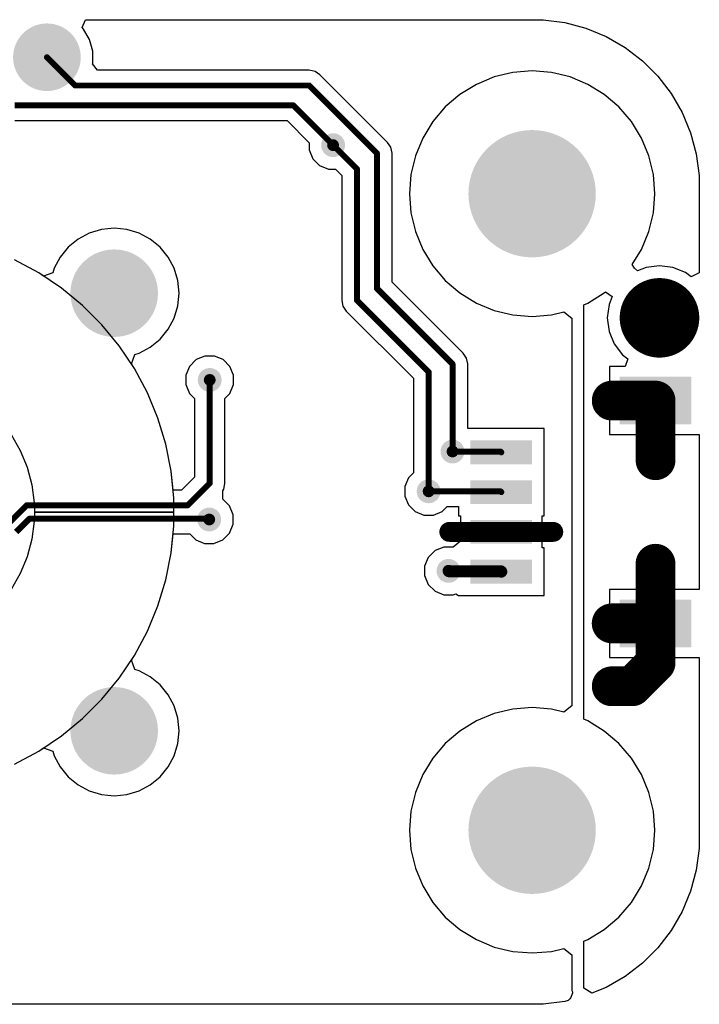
# Model space of a CAD drawing. Header units: inches. Extents: x 0.3 to 40.7, y 0.3 to 25.1.
# Tile 4 of 4: x 23.6 to 40.7, y 0.3 to 25.1. Entities that reach past the tile are written whole.
import ezdxf

# ---------------------------------------------------------------- set-up
doc = ezdxf.new("R2010")
doc.units = ezdxf.units.IN
for name, color, linetype in [('Pad Holes', 156, 'Continuous'), ('TOP', 1, 'Continuous'), ('Via Holes', 16, 'Continuous')]:
    doc.layers.add(name, color=color, linetype=linetype)

# ---------------------------------------------------------------- blocks, each defined once
blk = doc.blocks.new('F_____________1___F_________1_2149')
at = {"layer": 'TOP'}
h = blk.add_hatch(color=1, dxfattribs=at)
edge = h.paths.add_edge_path()
edge.add_arc((0, 0), 0.5, 0, 360)
for points, const_width in [([(0.5, 0, 1), (-0.5, 0, 1)], 1), ([(-0.75, 0, 1), (-0.25, 0, 1)], 0.5), ([(0.25, 0, 1), (0.75, 0, 1)], 0.5)]:
    blk.add_lwpolyline(points, format="xyb", close=True, dxfattribs=dict(at, const_width=const_width))
blk = doc.blocks.new('SM04B_SRSS_TB_LF__SN__F_________1_2151')
at = {"layer": 'TOP'}
for points in [[(-3.4, 2.838), (-2.2, 2.838), (-2.2, 1.038), (-3.4, 1.038)], [(2.2, 2.838), (3.4, 2.838), (3.4, 1.038), (2.2, 1.038)], [(-1.8, -1.162), (-1.2, -1.162), (-1.2, -2.712), (-1.8, -2.712)], [(-0.8, -1.162), (-0.2, -1.162), (-0.2, -2.712), (-0.8, -2.712)], [(0.2, -1.162), (0.8, -1.162), (0.8, -2.712), (0.2, -2.712)], [(1.2, -1.162), (1.8, -1.162), (1.8, -2.712), (1.2, -2.712)]]:
    blk.add_hatch(color=1, dxfattribs=at).paths.add_polyline_path(points)
blk = doc.blocks.new('PIN_HEADER_2_54___VERT__1_4POS_F_________1_2173')
at = {"layer": 'Pad Holes'}
h = blk.add_hatch(color=7, dxfattribs=at)
edge = h.paths.add_edge_path()
edge.add_arc((-3.81, 0), 0.5, 0, 360)
h = blk.add_hatch(color=7, dxfattribs=at)
edge = h.paths.add_edge_path()
edge.add_arc((-1.27, 0), 0.5, 0, 360)
h = blk.add_hatch(color=7, dxfattribs=at)
edge = h.paths.add_edge_path()
edge.add_arc((1.27, 0), 0.5, 0, 360)
h = blk.add_hatch(color=7, dxfattribs=at)
edge = h.paths.add_edge_path()
edge.add_arc((3.81, 0), 0.5, 0, 360)
at = {"layer": 'TOP'}
h = blk.add_hatch(color=1, dxfattribs=at)
edge = h.paths.add_edge_path()
edge.add_arc((-3.81, 0), 0.85, 0, 360)
h = blk.add_hatch(color=1, dxfattribs=at)
edge = h.paths.add_edge_path()
edge.add_arc((-1.27, 0), 0.85, 0, 360)
h = blk.add_hatch(color=1, dxfattribs=at)
edge = h.paths.add_edge_path()
edge.add_arc((1.27, 0), 0.85, 0, 360)
h = blk.add_hatch(color=1, dxfattribs=at)
edge = h.paths.add_edge_path()
edge.add_arc((3.81, 0), 0.85, 0, 360)

msp = doc.modelspace()

# ---------------------------------------------------------------- hatches: boundary and pattern name
at = {"layer": 'Pad Holes'}
h = msp.add_hatch(color=7, dxfattribs=at)
edge = h.paths.add_edge_path()
edge.add_arc((36.5, 20.68), 1.6, 0, 360)
h = msp.add_hatch(color=7, dxfattribs=at)
edge = h.paths.add_edge_path()
edge.add_arc((26, 18.18), 1.1, 0, 360)
h = msp.add_hatch(color=7, dxfattribs=at)
edge = h.paths.add_edge_path()
edge.add_arc((26, 7.18), 1.1, 0, 360)
h = msp.add_hatch(color=7, dxfattribs=at)
edge = h.paths.add_edge_path()
edge.add_arc((36.5, 4.68), 1.6, 0, 360)
at = {"layer": 'TOP'}
h = msp.add_hatch(color=1, dxfattribs=at)
edge = h.paths.add_edge_path()
edge.add_arc((31.5, 21.9), 0.3, 0, 360)
h = msp.add_hatch(color=1, dxfattribs=at)
edge = h.paths.add_edge_path()
edge.add_arc((36.5, 20.68), 1.5, 0, 360)
h = msp.add_hatch(color=1, dxfattribs=at)
edge = h.paths.add_edge_path()
edge.add_arc((26, 18.18), 1, 0, 360)
h = msp.add_hatch(color=1, dxfattribs=at)
edge = h.paths.add_edge_path()
edge.add_arc((28.4, 16), 0.3, 0, 360)
h = msp.add_hatch(color=1, dxfattribs=at)
edge = h.paths.add_edge_path()
edge.add_arc((34.5, 14.2), 0.3, 0, 360)
h = msp.add_hatch(color=1, dxfattribs=at)
edge = h.paths.add_edge_path()
edge.add_arc((33.9, 13.2), 0.3, 0, 360)
h = msp.add_hatch(color=1, dxfattribs=at)
edge = h.paths.add_edge_path()
edge.add_arc((28.387, 12.492), 0.3, 0, 360)
h = msp.add_hatch(color=1, dxfattribs=at)
edge = h.paths.add_edge_path()
edge.add_arc((34.4, 11.2), 0.3, 0, 360)
h = msp.add_hatch(color=1, dxfattribs=at)
edge = h.paths.add_edge_path()
edge.add_arc((38.5, 8.3), 0.3, 0, 360)
h = msp.add_hatch(color=1, dxfattribs=at)
edge = h.paths.add_edge_path()
edge.add_arc((26, 7.18), 1, 0, 360)
h = msp.add_hatch(color=1, dxfattribs=at)
edge = h.paths.add_edge_path()
edge.add_arc((36.5, 4.68), 1.5, 0, 360)
at = {"layer": 'Via Holes'}
h = msp.add_hatch(color=7, dxfattribs=at)
edge = h.paths.add_edge_path()
edge.add_arc((31.5, 21.9), 0.15, 0, 360)
h = msp.add_hatch(color=7, dxfattribs=at)
edge = h.paths.add_edge_path()
edge.add_arc((28.4, 16), 0.15, 0, 360)
h = msp.add_hatch(color=7, dxfattribs=at)
edge = h.paths.add_edge_path()
edge.add_arc((34.5, 14.2), 0.15, 0, 360)
h = msp.add_hatch(color=7, dxfattribs=at)
edge = h.paths.add_edge_path()
edge.add_arc((33.9, 13.2), 0.15, 0, 360)
h = msp.add_hatch(color=7, dxfattribs=at)
edge = h.paths.add_edge_path()
edge.add_arc((28.387, 12.492), 0.15, 0, 360)
h = msp.add_hatch(color=7, dxfattribs=at)
edge = h.paths.add_edge_path()
edge.add_arc((34.4, 11.2), 0.15, 0, 360)
h = msp.add_hatch(color=7, dxfattribs=at)
edge = h.paths.add_edge_path()
edge.add_arc((38.5, 8.3), 0.15, 0, 360)

# ---------------------------------------------------------------- linework, layer by layer
at = {"layer": 'TOP'}
for p, q in [((25.192, 24.854), (25.275, 25.054)), ((25.275, 25.054), (36.5, 25.054)), ((36.5, 25.054), (36.775, 25.054)), ((36.775, 25.054), (37.32, 24.982)), ((25.23, 24.816), (25.192, 24.854)), ((25.382, 24.554), (25.23, 24.816)), ((37.32, 24.982), (37.851, 24.84)), ((37.851, 24.84), (38.359, 24.63)), ((25.46, 24.261), (25.382, 24.554)), ((38.359, 24.63), (38.835, 24.355)), ((25.46, 23.959), (25.46, 24.261)), ((38.835, 24.355), (39.271, 24.02)), ((39.271, 24.02), (39.66, 23.631)), ((25.455, 23.941), (25.46, 23.959)), ((25.577, 23.782), (25.455, 23.941)), ((30.9, 23.782), (25.577, 23.782)), ((31.046, 23.753), (30.9, 23.782)), ((36.5, 23.765), (36.018, 23.727)), ((36.983, 23.727), (36.5, 23.765)), ((31.17, 23.67), (31.046, 23.753)), ((32.87, 21.97), (31.17, 23.67)), ((35.547, 23.614), (35.1, 23.428)), ((36.018, 23.727), (35.547, 23.614)), ((37.453, 23.614), (36.983, 23.727)), ((37.9, 23.428), (37.453, 23.614)), ((39.66, 23.631), (39.995, 23.195)), ((35.1, 23.428), (34.687, 23.175)), ((38.313, 23.175), (37.9, 23.428)), ((34.687, 23.175), (34.319, 22.861)), ((38.681, 22.861), (38.313, 23.175)), ((39.995, 23.195), (40.27, 22.719)), ((34.319, 22.861), (34.005, 22.493)), ((38.995, 22.493), (38.681, 22.861)), ((40.27, 22.719), (40.48, 22.211)), ((23.5, 22.518), (30.342, 22.518)), ((30.342, 22.518), (30.9, 21.959)), ((34.005, 22.493), (33.752, 22.08)), ((39.248, 22.08), (38.995, 22.493)), ((33.752, 22.08), (33.566, 21.633)), ((39.434, 21.633), (39.248, 22.08)), ((40.48, 22.211), (40.622, 21.68)), ((30.9, 21.959), (30.9, 21.781)), ((30.9, 21.781), (30.991, 21.56)), ((32.953, 21.846), (32.87, 21.97)), ((32.982, 21.7), (32.953, 21.846)), ((30.991, 21.56), (31.16, 21.391)), ((32.982, 18.458), (32.982, 21.7)), ((33.566, 21.633), (33.454, 21.163)), ((39.547, 21.163), (39.434, 21.633)), ((40.622, 21.68), (40.694, 21.135)), ((31.16, 21.391), (31.381, 21.3)), ((31.381, 21.3), (31.559, 21.3)), ((31.559, 21.3), (31.718, 21.142)), ((31.718, 21.142), (31.718, 18)), ((33.454, 21.163), (33.416, 20.68)), ((39.585, 20.68), (39.547, 21.163)), ((40.694, 21.135), (40.694, 20.86)), ((40.694, 20.86), (40.694, 18.688)), ((33.416, 20.68), (33.454, 20.197)), ((39.547, 20.197), (39.585, 20.68)), ((33.454, 20.197), (33.566, 19.727)), ((39.434, 19.727), (39.547, 20.197)), ((26, 19.813), (25.681, 19.781)), ((26.319, 19.781), (26, 19.813)), ((25.375, 19.689), (25.093, 19.538)), ((25.681, 19.781), (25.375, 19.689)), ((26.625, 19.689), (26.319, 19.781)), ((26.907, 19.538), (26.625, 19.689)), ((33.566, 19.727), (33.752, 19.28)), ((39.248, 19.28), (39.434, 19.727)), ((24.845, 19.335), (24.642, 19.087)), ((25.093, 19.538), (24.845, 19.335)), ((27.155, 19.335), (26.907, 19.538)), ((27.358, 19.087), (27.155, 19.335)), ((24.642, 19.087), (24.491, 18.805)), ((27.509, 18.805), (27.358, 19.087)), ((33.752, 19.28), (34.005, 18.867)), ((39.016, 18.9), (39.248, 19.28)), ((24.103, 18.691), (23.497, 19.016)), ((24.103, 18.691), (23.497, 19.016)), ((34.005, 18.867), (34.319, 18.499)), ((39.068, 18.806), (39.016, 18.9)), ((39.361, 18.827), (39.148, 18.738)), ((39.7, 18.871), (39.361, 18.827)), ((40.039, 18.827), (39.7, 18.871)), ((40.356, 18.696), (40.039, 18.827)), ((24.675, 18.309), (24.103, 18.691)), ((24.224, 18.611), (24.103, 18.691)), ((24.458, 18.695), (24.224, 18.611)), ((24.491, 18.805), (24.458, 18.695)), ((27.602, 18.499), (27.509, 18.805)), ((39.148, 18.738), (39.068, 18.806)), ((40.494, 18.589), (40.356, 18.696)), ((40.694, 18.688), (40.494, 18.589)), ((27.633, 18.18), (27.602, 18.499)), ((34.77, 16.67), (32.982, 18.458)), ((34.319, 18.499), (34.687, 18.185)), ((25.207, 17.873), (24.675, 18.309)), ((27.602, 17.861), (27.633, 18.18)), ((34.687, 18.185), (35.1, 17.932)), ((37.9, 17.932), (38.313, 18.185)), ((38.313, 18.185), (38.347, 18.214)), ((38.347, 18.214), (38.514, 18.093)), ((38.514, 18.093), (38.433, 17.899)), ((25.693, 17.387), (25.207, 17.873)), ((27.509, 17.555), (27.602, 17.861)), ((31.718, 18), (31.747, 17.854)), ((31.747, 17.854), (31.83, 17.73)), ((35.1, 17.932), (35.547, 17.746)), ((37.8, 17.89), (37.9, 17.932)), ((37.8, 7.47), (37.8, 17.89)), ((38.433, 17.899), (38.389, 17.56)), ((31.83, 17.73), (33.518, 16.042)), ((35.547, 17.746), (36.018, 17.633)), ((36.018, 17.633), (36.5, 17.596)), ((36.5, 17.596), (36.983, 17.633)), ((36.983, 17.633), (37.294, 17.708)), ((37.294, 17.708), (37.494, 17.551)), ((26.129, 16.855), (25.693, 17.387)), ((27.358, 17.273), (27.509, 17.555)), ((37.494, 17.551), (37.494, 7.809)), ((38.389, 17.56), (38.433, 17.221)), ((27.155, 17.025), (27.358, 17.273)), ((38.433, 17.221), (38.564, 16.904)), ((26.511, 16.283), (26.129, 16.855)), ((26.907, 16.822), (27.155, 17.025)), ((38.564, 16.904), (38.773, 16.633)), ((26.431, 16.404), (26.515, 16.638)), ((26.515, 16.638), (26.625, 16.671)), ((26.625, 16.671), (26.907, 16.822)), ((28.281, 16.6), (28.06, 16.509)), ((28.519, 16.6), (28.281, 16.6)), ((28.74, 16.509), (28.519, 16.6)), ((34.853, 16.546), (34.77, 16.67)), ((38.773, 16.633), (38.902, 16.534)), ((26.511, 16.283), (26.431, 16.404)), ((27.891, 16.34), (27.8, 16.119)), ((28.06, 16.509), (27.891, 16.34)), ((28.909, 16.34), (28.74, 16.509)), ((29, 16.119), (28.909, 16.34)), ((34.882, 16.4), (34.853, 16.546)), ((34.882, 14.78), (34.882, 16.4)), ((38.834, 16.334), (38.447, 16.334)), ((38.447, 16.334), (38.447, 15.58)), ((38.902, 16.534), (38.834, 16.334)), ((26.836, 15.677), (26.511, 16.283)), ((26.836, 15.677), (26.511, 16.283)), ((27.8, 16.119), (27.8, 15.881)), ((29, 15.881), (29, 16.119)), ((27.8, 15.881), (27.891, 15.66)), ((28.909, 15.66), (29, 15.881)), ((33.518, 16.042), (33.518, 13.666)), ((27.099, 15.041), (26.836, 15.677)), ((27.099, 15.041), (26.836, 15.677)), ((27.891, 15.66), (28.018, 15.534)), ((28.782, 15.534), (28.909, 15.66)), ((28.018, 15.534), (28.018, 13.558)), ((28.782, 13.4), (28.782, 15.534)), ((38.447, 15.58), (39.601, 15.58)), ((39.501, 15.38), (38.447, 15.38)), ((38.447, 15.38), (38.447, 14.626)), ((39.501, 14.626), (39.501, 15.38)), ((39.601, 15.58), (39.601, 15.48)), ((39.601, 15.48), (39.701, 15.48)), ((39.701, 15.48), (39.701, 14.626)), ((27.298, 14.383), (27.099, 15.041)), ((27.298, 14.383), (27.099, 15.041)), ((23.41, 14.625), (23.639, 14.228)), ((36.801, 14.78), (34.882, 14.78)), ((36.801, 13.58), (36.801, 14.78)), ((38.447, 14.626), (39.501, 14.626)), ((39.701, 14.626), (40.694, 14.626)), ((40.694, 14.626), (40.694, 10.734)), ((27.433, 13.708), (27.298, 14.383)), ((27.433, 13.708), (27.298, 14.383)), ((23.639, 14.228), (23.814, 13.805)), ((23.814, 13.805), (23.933, 13.363)), ((27.5, 13.024), (27.433, 13.708)), ((27.48, 13.229), (27.433, 13.708)), ((33.518, 13.666), (33.391, 13.54)), ((28.018, 13.558), (27.688, 13.229)), ((28.753, 13.254), (28.782, 13.4)), ((33.391, 13.54), (33.3, 13.319)), ((36.801, 12.58), (36.801, 13.58)), ((23.933, 13.363), (23.993, 12.909)), ((27.688, 13.229), (27.48, 13.229)), ((28.727, 13), (28.728, 13.216)), ((28.728, 13.216), (28.753, 13.254)), ((33.3, 13.319), (33.3, 13.081)), ((23.993, 12.909), (24, 12.68)), ((27.5, 12.68), (27.5, 13.024)), ((28.896, 12.832), (28.727, 13)), ((33.3, 13.081), (33.391, 12.86)), ((24, 12.68), (23.993, 12.451)), ((27.5, 12.68), (24, 12.68)), ((24, 12.68), (24, 12.68)), ((24, 12.68), (27.5, 12.68)), ((27.5, 12.336), (27.5, 12.68)), ((27.5, 12.68), (27.5, 12.68)), ((28.987, 12.611), (28.896, 12.832)), ((33.391, 12.86), (33.56, 12.691)), ((33.56, 12.691), (33.781, 12.6)), ((34.019, 12.6), (34.24, 12.691)), ((34.24, 12.691), (34.366, 12.818)), ((34.366, 12.818), (34.651, 12.818)), ((34.651, 12.818), (34.651, 12.58)), ((23.993, 12.451), (23.933, 11.997)), ((28.987, 12.372), (28.987, 12.611)), ((33.781, 12.6), (34.019, 12.6)), ((34.651, 12.58), (34.697, 12.58)), ((34.697, 12.58), (34.697, 12.28)), ((36.755, 12.28), (36.755, 12.58)), ((36.755, 12.58), (36.801, 12.58)), ((27.433, 11.652), (27.5, 12.336)), ((27.433, 11.652), (27.48, 12.131)), ((27.48, 12.131), (27.899, 12.131)), ((27.899, 12.131), (28.047, 11.983)), ((28.727, 11.983), (28.896, 12.152)), ((28.896, 12.152), (28.987, 12.372)), ((34.697, 12.28), (35.726, 12.28)), ((35.726, 12.28), (36.755, 12.28)), ((23.933, 11.997), (23.814, 11.555)), ((28.047, 11.983), (28.268, 11.892)), ((28.268, 11.892), (28.506, 11.892)), ((28.506, 11.892), (28.727, 11.983)), ((34.697, 11.943), (34.519, 11.8)), ((35.726, 12.08), (34.697, 12.08)), ((34.697, 12.08), (34.697, 11.943)), ((36.755, 12.08), (35.726, 12.08)), ((36.755, 11.78), (36.755, 12.08)), ((27.298, 10.977), (27.433, 11.652)), ((27.298, 10.977), (27.433, 11.652)), ((34.06, 11.709), (33.891, 11.54)), ((34.281, 11.8), (34.06, 11.709)), ((34.519, 11.8), (34.281, 11.8)), ((36.801, 11.78), (36.755, 11.78)), ((36.801, 10.58), (36.801, 11.78)), ((23.814, 11.555), (23.639, 11.132)), ((33.891, 11.54), (33.8, 11.319)), ((33.8, 11.319), (33.8, 11.081)), ((23.639, 11.132), (23.41, 10.736)), ((27.099, 10.319), (27.298, 10.977)), ((27.099, 10.319), (27.298, 10.977)), ((33.8, 11.081), (33.891, 10.86)), ((33.891, 10.86), (34.06, 10.691)), ((34.06, 10.691), (34.281, 10.6)), ((39.501, 10.734), (38.447, 10.734)), ((38.447, 10.734), (38.447, 9.98)), ((39.501, 9.98), (39.501, 10.734)), ((40.694, 10.734), (39.701, 10.734)), ((39.701, 10.734), (39.701, 9.88)), ((34.281, 10.6), (34.519, 10.6)), ((34.519, 10.6), (34.582, 10.626)), ((34.582, 10.626), (34.651, 10.58)), ((34.651, 10.58), (34.651, 10.58)), ((34.651, 10.58), (36.801, 10.58)), ((26.836, 9.684), (27.099, 10.319)), ((26.836, 9.684), (27.099, 10.319)), ((38.447, 9.98), (39.501, 9.98)), ((26.511, 9.077), (26.836, 9.684)), ((26.511, 9.077), (26.836, 9.684)), ((39.501, 9.78), (38.447, 9.78)), ((38.447, 9.78), (38.447, 9.026)), ((39.501, 9.026), (39.501, 9.78)), ((39.701, 9.88), (39.701, 9.026)), ((26.129, 8.505), (26.511, 9.077)), ((26.431, 8.956), (26.511, 9.077)), ((26.515, 8.722), (26.431, 8.956)), ((38.447, 9.026), (39.501, 9.026)), ((39.701, 9.026), (40.694, 9.026)), ((40.694, 9.026), (40.694, 4.5)), ((26.625, 8.689), (26.515, 8.722)), ((26.907, 8.538), (26.625, 8.689)), ((25.693, 7.973), (26.129, 8.505)), ((27.155, 8.335), (26.907, 8.538)), ((27.358, 8.087), (27.155, 8.335)), ((25.207, 7.487), (25.693, 7.973)), ((27.509, 7.805), (27.358, 8.087)), ((27.602, 7.499), (27.509, 7.805)), ((36.018, 7.727), (35.547, 7.614)), ((36.5, 7.765), (36.018, 7.727)), ((36.983, 7.727), (36.5, 7.765)), ((37.294, 7.652), (36.983, 7.727)), ((37.494, 7.809), (37.294, 7.652)), ((24.675, 7.051), (25.207, 7.487)), ((27.633, 7.18), (27.602, 7.499)), ((35.1, 7.428), (34.687, 7.175)), ((35.547, 7.614), (35.1, 7.428)), ((37.9, 7.428), (37.8, 7.47)), ((38.313, 7.175), (37.9, 7.428)), ((27.602, 6.861), (27.633, 7.18)), ((24.103, 6.669), (24.675, 7.051)), ((34.687, 7.175), (34.319, 6.861)), ((38.681, 6.861), (38.313, 7.175)), ((24.103, 6.669), (24.224, 6.749)), ((24.224, 6.749), (24.458, 6.665)), ((27.509, 6.555), (27.602, 6.861)), ((34.319, 6.861), (34.005, 6.493)), ((38.995, 6.493), (38.681, 6.861)), ((23.497, 6.344), (24.103, 6.669)), ((23.497, 6.344), (24.103, 6.669)), ((24.458, 6.665), (24.491, 6.555)), ((24.491, 6.555), (24.642, 6.273)), ((27.358, 6.273), (27.509, 6.555)), ((34.005, 6.493), (33.752, 6.08)), ((39.248, 6.08), (38.995, 6.493)), ((24.642, 6.273), (24.845, 6.025)), ((27.155, 6.025), (27.358, 6.273)), ((24.845, 6.025), (25.093, 5.822)), ((26.907, 5.822), (27.155, 6.025)), ((33.752, 6.08), (33.566, 5.633)), ((39.434, 5.633), (39.248, 6.08)), ((25.093, 5.822), (25.375, 5.671)), ((26.625, 5.671), (26.907, 5.822)), ((25.375, 5.671), (25.681, 5.579)), ((25.681, 5.579), (26, 5.547)), ((26, 5.547), (26.319, 5.579)), ((26.319, 5.579), (26.625, 5.671)), ((33.566, 5.633), (33.454, 5.163)), ((39.547, 5.163), (39.434, 5.633)), ((33.454, 5.163), (33.416, 4.68)), ((39.585, 4.68), (39.547, 5.163)), ((33.416, 4.68), (33.454, 4.197)), ((39.547, 4.197), (39.585, 4.68)), ((40.694, 4.5), (40.694, 4.225)), ((40.694, 4.225), (40.622, 3.68)), ((33.454, 4.197), (33.566, 3.727)), ((39.434, 3.727), (39.547, 4.197)), ((33.566, 3.727), (33.752, 3.28)), ((39.248, 3.28), (39.434, 3.727)), ((40.622, 3.68), (40.48, 3.149)), ((33.752, 3.28), (34.005, 2.867)), ((38.995, 2.867), (39.248, 3.28)), ((40.48, 3.149), (40.27, 2.641)), ((34.005, 2.867), (34.319, 2.499)), ((38.681, 2.499), (38.995, 2.867)), ((34.319, 2.499), (34.687, 2.185)), ((38.313, 2.185), (38.681, 2.499)), ((40.27, 2.641), (39.995, 2.165)), ((34.687, 2.185), (35.1, 1.932)), ((37.9, 1.932), (38.313, 2.185)), ((39.995, 2.165), (39.66, 1.729)), ((35.1, 1.932), (35.547, 1.746)), ((35.547, 1.746), (36.018, 1.633)), ((37.8, 1.89), (37.9, 1.932)), ((37.8, 0.715), (37.8, 1.89)), ((36.018, 1.633), (36.5, 1.596)), ((36.5, 1.596), (36.983, 1.633)), ((36.983, 1.633), (37.294, 1.708)), ((37.294, 1.708), (37.494, 1.551)), ((37.494, 1.551), (37.494, 0.715)), ((39.66, 1.729), (39.271, 1.34)), ((39.271, 1.34), (38.835, 1.005)), ((38.835, 1.005), (38.359, 0.73)), ((37.517, 0.598), (37.469, 0.473)), ((37.494, 0.715), (37.5, 0.686)), ((37.5, 0.686), (37.5, 0.656)), ((37.5, 0.656), (37.508, 0.635)), ((37.508, 0.635), (37.514, 0.617)), ((37.514, 0.617), (37.517, 0.598)), ((38, 0.582), (37.8, 0.715)), ((38.359, 0.73), (38, 0.582)), ((36.5, 0.306), (4.5, 0.306)), ((36.775, 0.306), (36.5, 0.306)), ((37.32, 0.378), (36.775, 0.306)), ((37.407, 0.401), (37.32, 0.378)), ((37.451, 0.447), (37.407, 0.401)), ((37.469, 0.473), (37.451, 0.447))]:
    msp.add_line(p, q, dxfattribs=at)
for points, const_width in [([(24.31, 24.11), (25.02, 23.4)], 0.15), ([(25.02, 23.4), (30.9, 23.4)], 0.15), ([(30.9, 23.4), (32.6, 21.7)], 0.15), ([(23.5, 22.9), (30.5, 22.9)], 0.15), ([(30.5, 22.9), (31.5, 21.9)], 0.15), ([(31.5, 21.9), (32.1, 21.3)], 0.15), ([(32.6, 18.3), (32.6, 21.7)], 0.15), ([(32.1, 18), (32.1, 21.3)], 0.15), ([(32.6, 18.3), (34.5, 16.4)], 0.15), ([(32.1, 18), (33.9, 16.2)], 0.15), ([(34.5, 14.2), (34.5, 16.4)], 0.15), ([(33.9, 13.2), (33.9, 16.2)], 0.15), ([(28.4, 13.4), (28.4, 16)], 0.15), ([(38.5, 15.48), (39.601, 15.48)], 1), ([(39.601, 13.981), (39.601, 15.48)], 1), ([(34.5, 14.2), (35.706, 14.2)], 0.15), ([(35.706, 14.2), (35.726, 14.18)], 0.15), ([(27.847, 12.847), (28.4, 13.4)], 0.15), ([(33.9, 13.2), (35.706, 13.2)], 0.15), ([(35.706, 13.2), (35.726, 13.18)], 0.15), ([(23.265, 12.31), (23.802, 12.847)], 0.15), ([(23.802, 12.847), (27.847, 12.847)], 0.15), ([(23.538, 12.178), (23.873, 12.513)], 0.15), ([(23.873, 12.513), (28.365, 12.513)], 0.15), ([(28.365, 12.513), (28.387, 12.492)], 0.15), ([(34.42, 12.18), (35.726, 12.18)], 0.5), ([(35.726, 12.18), (37.031, 12.18)], 0.5), ([(39.6, 9.881), (39.6, 11.38)], 1), ([(34.4, 11.2), (34.41, 11.19)], 0.3), ([(34.41, 11.19), (35.716, 11.19)], 0.3), ([(35.716, 11.19), (35.726, 11.18)], 0.3), ([(38.499, 9.881), (39.6, 9.881)], 1), ([(39.601, 8.886), (39.601, 9.88)], 1), ([(39.6, 9.881), (39.601, 9.88)], 0.5), ([(39.015, 8.3), (39.601, 8.886)], 1), ([(38.5, 8.3), (39.015, 8.3)], 1)]:
    msp.add_lwpolyline(points, dxfattribs=dict(at, const_width=const_width))
for points, const_width in [([(24.273, 24.11, 1), (24.348, 24.11, 1)], 0.075), ([(24.983, 23.4, 1), (25.058, 23.4, 1)], 0.075), ([(24.983, 23.4, 1), (25.058, 23.4, 1)], 0.075), ([(30.863, 23.4, 1), (30.938, 23.4, 1)], 0.075), ([(30.863, 23.4, 1), (30.938, 23.4, 1)], 0.075), ([(30.462, 22.9, 1), (30.538, 22.9, 1)], 0.075), ([(30.462, 22.9, 1), (30.538, 22.9, 1)], 0.075), ([(31.462, 21.9, 1), (31.538, 21.9, 1)], 0.075), ([(31.462, 21.9, 1), (31.538, 21.9, 1)], 0.075), ([(32.563, 21.7, 1), (32.638, 21.7, 1)], 0.075), ([(32.563, 21.7, 1), (32.638, 21.7, 1)], 0.075), ([(32.062, 21.3, 1), (32.137, 21.3, 1)], 0.075), ([(32.062, 21.3, 1), (32.137, 21.3, 1)], 0.075), ([(32.563, 18.3, 1), (32.638, 18.3, 1)], 0.075), ([(32.563, 18.3, 1), (32.638, 18.3, 1)], 0.075), ([(32.062, 18, 1), (32.137, 18, 1)], 0.075), ([(32.062, 18, 1), (32.137, 18, 1)], 0.075), ([(34.462, 16.4, 1), (34.538, 16.4, 1)], 0.075), ([(34.462, 16.4, 1), (34.538, 16.4, 1)], 0.075), ([(33.863, 16.2, 1), (33.938, 16.2, 1)], 0.075), ([(33.863, 16.2, 1), (33.938, 16.2, 1)], 0.075), ([(28.362, 16, 1), (28.437, 16, 1)], 0.075), ([(38.25, 15.48, 1), (38.75, 15.48, 1)], 0.5), ([(39.351, 15.48, 1), (39.851, 15.48, 1)], 0.5), ([(39.351, 15.48, 1), (39.851, 15.48, 1)], 0.5), ([(39.351, 13.981, 1), (39.851, 13.981, 1)], 0.5), ([(34.462, 14.2, 1), (34.538, 14.2, 1)], 0.075), ([(34.462, 14.2, 1), (34.538, 14.2, 1)], 0.075), ([(35.668, 14.2, 1), (35.743, 14.2, 1)], 0.075), ([(35.668, 14.2, 1), (35.743, 14.2, 1)], 0.075), ([(35.688, 14.18, 1), (35.763, 14.18, 1)], 0.075), ([(28.362, 13.4, 1), (28.437, 13.4, 1)], 0.075), ([(28.362, 13.4, 1), (28.437, 13.4, 1)], 0.075), ([(33.863, 13.2, 1), (33.938, 13.2, 1)], 0.075), ([(33.863, 13.2, 1), (33.938, 13.2, 1)], 0.075), ([(35.668, 13.2, 1), (35.743, 13.2, 1)], 0.075), ([(35.668, 13.2, 1), (35.743, 13.2, 1)], 0.075), ([(35.688, 13.18, 1), (35.763, 13.18, 1)], 0.075), ([(23.764, 12.847, 1), (23.839, 12.847, 1)], 0.075), ([(23.764, 12.847, 1), (23.839, 12.847, 1)], 0.075), ([(27.809, 12.847, 1), (27.884, 12.847, 1)], 0.075), ([(27.809, 12.847, 1), (27.884, 12.847, 1)], 0.075), ([(23.836, 12.513, 1), (23.911, 12.513, 1)], 0.075), ([(23.836, 12.513, 1), (23.911, 12.513, 1)], 0.075), ([(28.328, 12.513, 1), (28.403, 12.513, 1)], 0.075), ([(28.328, 12.513, 1), (28.403, 12.513, 1)], 0.075), ([(28.349, 12.492, 1), (28.424, 12.492, 1)], 0.075), ([(34.295, 12.18, 1), (34.545, 12.18, 1)], 0.25), ([(35.601, 12.18, 1), (35.851, 12.18, 1)], 0.25), ([(35.601, 12.18, 1), (35.851, 12.18, 1)], 0.25), ([(36.906, 12.18, 1), (37.156, 12.18, 1)], 0.25), ([(39.35, 11.38, 1), (39.85, 11.38, 1)], 0.5), ([(34.325, 11.2, 1), (34.475, 11.2, 1)], 0.15), ([(34.335, 11.19, 1), (34.485, 11.19, 1)], 0.15), ([(34.335, 11.19, 1), (34.485, 11.19, 1)], 0.15), ([(35.641, 11.19, 1), (35.791, 11.19, 1)], 0.15), ([(35.641, 11.19, 1), (35.791, 11.19, 1)], 0.15), ([(35.651, 11.18, 1), (35.801, 11.18, 1)], 0.15), ([(38.249, 9.881, 1), (38.749, 9.881, 1)], 0.5), ([(39.35, 9.881, 1), (39.85, 9.881, 1)], 0.5), ([(39.35, 9.881, 1), (39.85, 9.881, 1)], 0.5), ([(39.351, 9.88, 1), (39.851, 9.88, 1)], 0.5), ([(39.475, 9.881, 1), (39.725, 9.881, 1)], 0.25), ([(39.476, 9.88, 1), (39.726, 9.88, 1)], 0.25), ([(39.351, 8.886, 1), (39.851, 8.886, 1)], 0.5), ([(39.351, 8.886, 1), (39.851, 8.886, 1)], 0.5), ([(38.25, 8.3, 1), (38.75, 8.3, 1)], 0.5), ([(38.765, 8.3, 1), (39.265, 8.3, 1)], 0.5), ([(38.765, 8.3, 1), (39.265, 8.3, 1)], 0.5)]:
    msp.add_lwpolyline(points, format="xyb", close=True, dxfattribs=dict(at, const_width=const_width))

# ---------------------------------------------------------------- block references
msp.add_blockref('PIN_HEADER_2_54___VERT__1_4POS_F_________1_2173', (20.5, 24.11))
at = {"rotation": 270}
for name, p in [('F_____________1___F_________1_2149', (39.7, 17.56)), ('SM04B_SRSS_TB_LF__SN__F_________1_2151', (37.663, 12.68))]:
    msp.add_blockref(name, p, dxfattribs=at)

doc.saveas('drawing.dxf')
